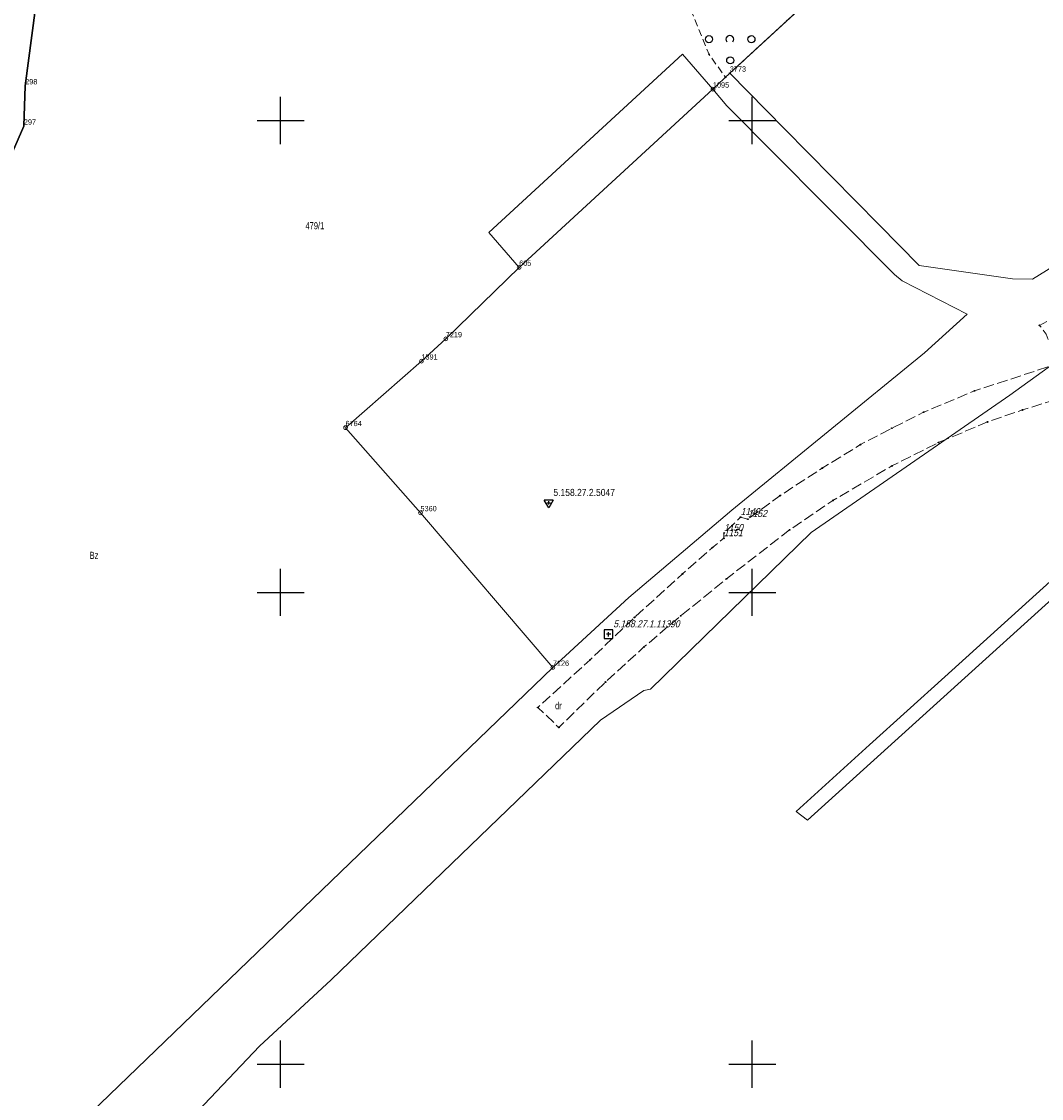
# Model space of a CAD drawing. Header units: metres. Extents: x 5548743 to 5556416, y 5707500 to 5714000.
# Tile 155 of 244: x 5554045 to 5554261, y 5710093 to 5710321. Entities that reach past the tile are written whole.
import ezdxf
from ezdxf.enums import TextEntityAlignment as Align

# ---------------------------------------------------------------- set-up
doc = ezdxf.new("R2010")
doc.units = ezdxf.units.M
for name, pattern in [('1.5_0.75', [2.25, 1.5, -0.75]), ('2.25_0.75', [3, 2.25, -0.75]), ('219-1000', [0])]:
    doc.linetypes.add(name, pattern=pattern)
doc.layers.get('0').update_dxf_attribs({"color": 2, "lineweight": 5})
doc.styles.get("Standard").update_dxf_attribs({"font": 'Working1250', "width": 0.75})

# ---------------------------------------------------------------- blocks, each defined once
blk = doc.blocks.new('203')
at = {"linetype": 'Continuous', "lineweight": 0}
h = blk.add_hatch(color=0, dxfattribs=at)
edge = h.paths.add_edge_path()
edge.add_arc((0, 0), 0.09, 0, 360)
blk = doc.blocks.new('202')
at = {"color": 0, "linetype": 'Continuous', "lineweight": 0}
blk.add_circle((0, 0), 0.4, dxfattribs=at)
blk = doc.blocks.new('OTZK1')
at = {"color": 0, "linetype": 'Continuous'}
blk.add_circle((0, 0), 0.75, dxfattribs=at)
blk = doc.blocks.new('OTZK2')
at = {"color": 0, "linetype": 'Continuous'}
blk.add_arc((0, 0), 0.825, 318.85, 221.162, dxfattribs=at)
blk = doc.blocks.new('PIKIETAW1891')
at = {"color": 0}
blk.add_circle((0, 0), 0.09, dxfattribs=at)
blk = doc.blocks.new('OSSP')
at = {"color": 0}
for p, q in [((-0.939, 0.938), (-0.939, -0.938)), ((-0.939, 0.938), (-0.939, -0.938)), ((0.936, 0.938), (-0.939, 0.938)), ((0.936, 0.938), (-0.939, 0.938)), ((0.45, 0), (-0.45, 0)), ((0.45, 0), (-0.45, 0)), ((0, -0.45), (0, 0.45)), ((0, -0.45), (0, 0.45)), ((0.936, -0.938), (0.936, 0.938)), ((0.936, -0.938), (0.936, 0.938)), ((-0.939, -0.938), (0.936, -0.938)), ((-0.939, -0.938), (0.936, -0.938))]:
    blk.add_line(p, q, dxfattribs=at)
blk = doc.blocks.new('OSSH')
at = {"color": 0}
for p, q in [((0, -1.081), (-0.936, 0.543)), ((0.939, 0.543), (-0.936, 0.543)), ((-0.375, 0), (0.375, 0)), ((0.939, 0.543), (0, -1.081)), ((0, -0.375), (0, 0.375))]:
    blk.add_line(p, q, dxfattribs=at)
blk = doc.blocks.new('RAMKA1000K')
at = {"color": 0}
for p, q in [((500, 295), (500, 305)), ((600, 295), (600, 305)), ((495, 300), (505, 300)), ((595, 300), (605, 300)), ((500, 195), (500, 205)), ((600, 195), (600, 205)), ((495, 200), (505, 200)), ((595, 200), (605, 200)), ((500, 95), (500, 105)), ((600, 95), (600, 105)), ((495, 100), (505, 100)), ((595, 100), (605, 100))]:
    blk.add_line(p, q, dxfattribs=at)

msp = doc.modelspace()

# ---------------------------------------------------------------- linework, layer by layer
at = {"layer": '216-obręb ewidencyjny', "color": 7, "linetype": 'CONTINUOUS', "lineweight": 25, "flags": 128}
for points in [[(5553997.99, 5710189.96), (5554045.58, 5710298.8), (5554045.86, 5710307.34), (5554057.42, 5710394.92), (5554056.73, 5710420.22), (5554062.65, 5710434.58), (5554065.94, 5710439.28), (5554090.31, 5710453.78), (5554118.35, 5710480.93), (5554134.42, 5710494.53), (5554153.7, 5710513.41), (5554206.09, 5710523.49), (5554194.81, 5710573.13), (5554178.04, 5710646.86), (5554238.16, 5710658.89), (5554276.91, 5710687.13), (5554288.24, 5710695.38), (5554272.17, 5710738.55)], [(5554272.17, 5710738.55), (5554288.24, 5710695.38), (5554276.91, 5710687.13), (5554238.16, 5710658.89), (5554178.04, 5710646.86), (5554194.81, 5710573.13), (5554206.09, 5710523.49), (5554153.7, 5710513.41), (5554134.42, 5710494.53), (5554118.35, 5710480.93), (5554090.31, 5710453.78), (5554065.94, 5710439.28), (5554062.65, 5710434.58), (5554056.73, 5710420.22), (5554057.42, 5710394.92), (5554045.86, 5710307.34), (5554045.58, 5710298.8), (5553997.99, 5710189.96)]]:
    msp.add_lwpolyline(points, dxfattribs=at)
at = {"layer": '218-kontur użytku gruntowego', "color": 3, "linetype": 'CONTINUOUS', "lineweight": 18, "flags": 128}
for points in [[(5554045.86, 5710307.34), (5554057.42, 5710394.92)], [(5554057.42, 5710394.92), (5554045.86, 5710307.34)], [(5554195.23, 5710310.03), (5554213.13, 5710326.53)], [(5554144.16, 5710276.28), (5554185.22, 5710314.06)], [(5554185.22, 5710314.06), (5554191.65, 5710306.66)], [(5554191.65, 5710306.66), (5554195.23, 5710310.03)], [(5554195.23, 5710310.03), (5554191.65, 5710306.66)], [(5554206.84, 5710298.24), (5554195.23, 5710310.03)], [(5554045.58, 5710298.8), (5554045.86, 5710307.34)], [(5554045.86, 5710307.34), (5554045.58, 5710298.8)], [(5554191.65, 5710306.66), (5554194.59, 5710303.14)], [(5554194.59, 5710303.14), (5554215.11, 5710282.5)], [(5553997.99, 5710189.96), (5554045.58, 5710298.8)], [(5554045.58, 5710298.8), (5553997.99, 5710189.96)], [(5554226.9, 5710277.89), (5554206.84, 5710298.24)], [(5554215.11, 5710282.5), (5554217.29, 5710280.3)], [(5554217.29, 5710280.3), (5554230.12, 5710267.39)], [(5554235.39, 5710269.27), (5554226.9, 5710277.89)], [(5554150.58, 5710268.88), (5554144.16, 5710276.28)], [(5554268.85, 5710272.26), (5554259.4, 5710266.38)], [(5554135.02, 5710253.74), (5554150.58, 5710268.88)], [(5554255.12, 5710266.46), (5554235.39, 5710269.27)], [(5554230.12, 5710267.39), (5554231.74, 5710266.01)], [(5554231.74, 5710266.01), (5554245.53, 5710258.96)], [(5554254.59, 5710241.77), (5554288.4, 5710266.17)], [(5554259.4, 5710266.38), (5554255.12, 5710266.46)], [(5554245.53, 5710258.96), (5554236.48, 5710250.8)], [(5554129.85, 5710249.01), (5554135.02, 5710253.74)], [(5554236.48, 5710250.8), (5554195.65, 5710217.45)], [(5554113.77, 5710234.9), (5554129.85, 5710249.01)], [(5554212.48, 5710212.73), (5554254.59, 5710241.77)], [(5554129.65, 5710216.86), (5554113.77, 5710234.9)], [(5554295.18, 5710231.27), (5554240.81, 5710182.09)], [(5554211.7, 5710151.7), (5554295.45, 5710227.47)], [(5554157.72, 5710184.1), (5554129.65, 5710216.86)], [(5554195.65, 5710217.45), (5554189.09, 5710211.88)], [(5554189.09, 5710211.88), (5554173.85, 5710198.95)], [(5554178.44, 5710179.52), (5554212.48, 5710212.73)], [(5554173.85, 5710198.95), (5554157.72, 5710184.1)], [(5554050.03, 5710080.31), (5554157.72, 5710184.1)], [(5554157.72, 5710184.1), (5554050.03, 5710080.31)], [(5554240.81, 5710182.09), (5554224.87, 5710167.66)], [(5554167.81, 5710172.92), (5554177.01, 5710179.22)], [(5554177.01, 5710179.22), (5554178.44, 5710179.52)], [(5554110.71, 5710117.88), (5554167.81, 5710172.92)], [(5554224.87, 5710167.66), (5554209.29, 5710153.57)], [(5554209.29, 5710153.57), (5554211.7, 5710151.7)], [(5554095.56, 5710103.79), (5554110.71, 5710117.88)], [(5554072.06, 5710079.11), (5554095.56, 5710103.79)]]:
    msp.add_lwpolyline(points, dxfattribs=at)
at = {"layer": '219-działka ewidencyjna', "color": 7, "linetype": '219-1000', "lineweight": 18, "flags": 128}
for points in [[(5554057.42, 5710394.92), (5554045.86, 5710307.34)], [(5554232.07, 5710343.99), (5554195.23, 5710310.03)], [(5554195.23, 5710310.03), (5554191.65, 5710306.66)], [(5554045.86, 5710307.34), (5554045.58, 5710298.8)], [(5554191.65, 5710306.66), (5554150.58, 5710268.88)], [(5554045.58, 5710298.8), (5553997.99, 5710189.96)], [(5554150.58, 5710268.88), (5554135.02, 5710253.74)], [(5554135.02, 5710253.74), (5554129.85, 5710249.01)], [(5554129.85, 5710249.01), (5554113.77, 5710234.9)], [(5554113.77, 5710234.9), (5554129.65, 5710216.86)], [(5554129.65, 5710216.86), (5554157.72, 5710184.1)], [(5554050.03, 5710080.31), (5554157.72, 5710184.1)]]:
    msp.add_lwpolyline(points, dxfattribs=at)
at = {"layer": 'jezdnia', "color": 7, "linetype": '2.25_0.75', "lineweight": 18, "flags": 128}
msp.add_lwpolyline([(5554286.87, 5710246.53), (5554310.62, 5710249.39), (5554313.02, 5710249.64), (5554356.51, 5710253.11), (5554398.75, 5710256.18), (5554458.33, 5710260.65), (5554520.28, 5710265.46), (5554529.94, 5710266.3), (5554533.96, 5710266.54), (5554642.18, 5710274.85), (5554752.55, 5710283.55), (5554757.3, 5710284.09), (5554764.62, 5710284.87), (5554772.72, 5710286.02), (5554780.26, 5710287.1), (5554788.19, 5710288.57), (5554794.39, 5710289.76), (5554801.87, 5710291.51), (5554817.73, 5710295.59), (5554822.95, 5710297.38), (5554830.44, 5710299.81), (5554836.13, 5710302.09), (5554844.96, 5710305.26), (5554850.94, 5710307.74), (5554855.73, 5710309.77), (5554864.28, 5710313.78), (5554868.44, 5710315.93), (5554879.13, 5710321.64), (5554893.08, 5710329.84), (5554900.82, 5710334.86), (5554905.94, 5710338.07), (5554932.96, 5710356.3), (5554953.33, 5710370.25), (5554955.04, 5710371.15), (5554957.52, 5710371.74), (5554960.56, 5710371.56), (5554961.95, 5710371.05), (5554963.17, 5710370.34), (5554955.43, 5710383.54), (5554954.57, 5710381.37), (5554953.36, 5710379.34), (5554941.62, 5710370.79), (5554913.34, 5710351.2), (5554889.37, 5710335.59), (5554879.09, 5710329.48), (5554867.79, 5710323.34), (5554856.7, 5710317.87), (5554851.12, 5710315.25), (5554837.39, 5710309.59), (5554822.28, 5710304.4), (5554810.81, 5710300.94), (5554791, 5710295.98), (5554781.3, 5710294.19), (5554760.54, 5710291.41), (5554749.22, 5710290.2), (5554712.72, 5710287.45), (5554626.12, 5710280.54), (5554543.48, 5710274.22), (5554509.19, 5710271.71), (5554421.1, 5710264.86), (5554411.37, 5710264.31), (5554375.97, 5710264.45), (5554315.99, 5710259.97), (5554313.02, 5710260), (5554310.28, 5710260.32), (5554282.8, 5710253.32), (5554276.46, 5710251.4), (5554271.61, 5710250.29), (5554270.32, 5710250.46), (5554268.79, 5710251.53), (5554265.84, 5710257.11), (5554264.79, 5710258.71), (5554260.9, 5710256.6), (5554262.31, 5710254.76), (5554263.87, 5710250.46), (5554263.57, 5710248.09), (5554247.08, 5710242.71), (5554236.32, 5710238.19), (5554229.58, 5710234.81), (5554222.95, 5710231.33), (5554214.84, 5710226.35), (5554205.93, 5710220.52), (5554199.06, 5710215.52), (5554197.52, 5710215.94), (5554193.99, 5710212.54), (5554193.95, 5710211.46), (5554191.56, 5710209.53), (5554185.2, 5710203.91), (5554175.02, 5710194.7), (5554165.59, 5710185.7), (5554154.52, 5710175.6), (5554158.99, 5710171.37), (5554168.86, 5710181), (5554177.03, 5710188.43), (5554184.81, 5710195.02), (5554194.51, 5710202.86), (5554207.91, 5710213.24), (5554217.1, 5710219.5), (5554229.56, 5710226.79), (5554239.49, 5710231.76), (5554249.85, 5710236.13), (5554257.27, 5710238.67), (5554263.03, 5710240.46), (5554271.4, 5710242.87), (5554277.72, 5710244.36), (5554283.77, 5710245.89)], close=True, dxfattribs=at)
at = {"layer": 'zadrzewienie  zakrzewienie', "color": 7, "linetype": '1.5_0.75', "lineweight": 18, "flags": 128}
msp.add_lwpolyline([(5554209.66, 5710527.33), (5554207.82, 5710529.44), (5554204.9, 5710528.71), (5554206.09, 5710523.49), (5554153.7, 5710513.41), (5554134.42, 5710494.53), (5554118.35, 5710480.93), (5554090.31, 5710453.78), (5554065.94, 5710439.28), (5554062.65, 5710434.58), (5554056.73, 5710420.22), (5554057.34, 5710394.33), (5554067.25, 5710377.84), (5554072.54, 5710372.5), (5554076.84, 5710370.21), (5554081.11, 5710369.02), (5554094.49, 5710368.64), (5554121.84, 5710367.11), (5554139.34, 5710365.12), (5554149.44, 5710362.8), (5554161.61, 5710358.27), (5554171.52, 5710351.92), (5554179.94, 5710340.44), (5554190.82, 5710314.04), (5554194.32, 5710309.17), (5554195.23, 5710310.03), (5554232.07, 5710343.99), (5554240.55, 5710334.99), (5554265.89, 5710358.74), (5554282.4, 5710349.17), (5554292.48, 5710342.31), (5554304.26, 5710328.81), (5554306.12, 5710338.85), (5554311.76, 5710348.16), (5554320.23, 5710366.98), (5554335.34, 5710405.83), (5554341.01, 5710420.02), (5554341.49, 5710420.99), (5554332.19, 5710433.4), (5554323.12, 5710411.99), (5554323.67, 5710411.09), (5554321.24, 5710410.44), (5554319.33, 5710412.29), (5554329.4, 5710436.75), (5554322.15, 5710453.89), (5554308.96, 5710444.96), (5554292.36, 5710431.8), (5554283.91, 5710425.75), (5554283.01, 5710426.91), (5554277.88, 5710423.34), (5554280.98, 5710399.35), (5554272.92, 5710386.93), (5554262.58, 5710370.41), (5554252.31, 5710361.92), (5554250.75, 5710363.62), (5554261.02, 5710372.02), (5554268.28, 5710383.82), (5554271.9, 5710389.79), (5554278.79, 5710399.71), (5554276, 5710413.8), (5554275.14, 5710417.83), (5554274.92, 5710423.09), (5554275.96, 5710427.32), (5554278.49, 5710432.51), (5554260.02, 5710455.13), (5554255.69, 5710459.76), (5554253.8, 5710462.83), (5554253.23, 5710465.71), (5554253.86, 5710468.95), (5554250.94, 5710472.32), (5554239.53, 5710481.7), (5554234.47, 5710486.87), (5554228.28, 5710475.83), (5554224.12, 5710469.93), (5554226.3, 5710473.02), (5554227.79, 5710464.27), (5554227.93, 5710456.64), (5554223.76, 5710443.66), (5554208.67, 5710422.4), (5554192.04, 5710400.08), (5554183.07, 5710388.06), (5554165.73, 5710371.86), (5554162.95, 5710373.05), (5554179.46, 5710387.79), (5554193.5, 5710406.16), (5554208.21, 5710426.22), (5554221.13, 5710444.69), (5554224.5, 5710452.71), (5554225.45, 5710461.49), (5554224.12, 5710469.93), (5554182.13, 5710410.39), (5554177.06, 5710403.36), (5554169.13, 5710394.8), (5554149.87, 5710375.77), (5554148.35, 5710377.11), (5554147.84, 5710376.61), (5554146.05, 5710378.36), (5554175.82, 5710407.64), (5554232.93, 5710489.01), (5554229.21, 5710494.16), (5554227.51, 5710499.08), (5554224.87, 5710505.33), (5554224.66, 5710509.11), (5554227.53, 5710513.98), (5554233.01, 5710517.44), (5554249.88, 5710523.85), (5554266.47, 5710532.61), (5554271.82, 5710536.43), (5554268.46, 5710539.75), (5554267.34, 5710539.23), (5554267.04, 5710539.62), (5554256.42, 5710534.69), (5554245.39, 5710531.1), (5554234.82, 5710528.9), (5554235.04, 5710527.35), (5554232, 5710526.95), (5554231.74, 5710528.44), (5554227.29, 5710527.87), (5554223.68, 5710524.66), (5554221.67, 5710519.63), (5554221.12, 5710510.69), (5554224.02, 5710486.38), (5554225.4, 5710478.28), (5554223.28, 5710475.26), (5554221.68, 5710485.42), (5554218.33, 5710509.44), (5554218.92, 5710520.45), (5554217.64, 5710524.46), (5554216.16, 5710527.44)], close=True, dxfattribs=at)

# ---------------------------------------------------------------- block references
at = {"layer": '202-punkt graniczny', "color": 7, "linetype": 'CONTINUOUS', "lineweight": 18}
for p in [(5554191.65, 5710306.66), (5554150.58, 5710268.88), (5554135.02, 5710253.74), (5554129.85, 5710249.01), (5554113.77, 5710234.9), (5554129.65, 5710216.86), (5554157.72, 5710184.1)]:
    msp.add_blockref('202', p, dxfattribs=at)
at = {"layer": '203-punkt graniczny', "color": 7, "linetype": 'CONTINUOUS', "lineweight": 18}
for p in [(5554195.23, 5710310.03), (5554045.86, 5710307.34), (5554045.58, 5710298.8)]:
    msp.add_blockref('203', p, dxfattribs=at)
at = {"layer": 'Punkt roboczy BDOT GESUT K1', "color": 6, "linetype": 'CONTINUOUS', "lineweight": 18}
for p in [(5554190.82, 5710314.04), (5554195.23, 5710310.03), (5554194.32, 5710309.17), (5554260.9, 5710256.6), (5554247.08, 5710242.71), (5554257.27, 5710238.67), (5554236.32, 5710238.19), (5554229.58, 5710234.81), (5554249.85, 5710236.13), (5554239.49, 5710231.76), (5554222.95, 5710231.33), (5554214.84, 5710226.35), (5554229.56, 5710226.79), (5554205.93, 5710220.52), (5554217.1, 5710219.5), (5554197.52, 5710215.94), (5554199.06, 5710215.52), (5554193.95, 5710211.46), (5554193.99, 5710212.54), (5554207.91, 5710213.24), (5554191.56, 5710209.53), (5554185.2, 5710203.91), (5554194.51, 5710202.86), (5554175.02, 5710194.7), (5554184.81, 5710195.02), (5554177.03, 5710188.43), (5554165.59, 5710185.7), (5554168.86, 5710181), (5554154.52, 5710175.6), (5554158.99, 5710171.37)]:
    msp.add_blockref('PIKIETAW1891', p, dxfattribs=at)
at = {"layer": 'Szczegółowa osnowa geodezyjna pozioma', "color": 7, "linetype": 'CONTINUOUS', "lineweight": 13}
msp.add_blockref('OSSP', (5554169.526, 5710191.135), dxfattribs=at)
at = {"layer": 'Szczegółowa osnowa geodezyjna wysokościowa', "color": 7, "linetype": 'CONTINUOUS', "lineweight": 13}
msp.add_blockref('OSSH', (5554156.83, 5710218.99), dxfattribs=at)
at = {"layer": 'Wstawianie ramki sekcyjnej z opisem', "color": 7, "linetype": 'CONTINUOUS', "lineweight": 13}
msp.add_blockref('RAMKA1000K', (5553600, 5710000), dxfattribs=at)
msp.add_blockref('RAMKA1000K', (5553600, 5710000), dxfattribs=at)
msp.add_blockref('RAMKA1000K', (5553600, 5710000), dxfattribs=at)
msp.add_blockref('RAMKA1000K', (5553600, 5710000), dxfattribs=at)
at = {"layer": 'zadrzewienie  zakrzewienie', "color": 7, "linetype": 'CONTINUOUS', "lineweight": 18}
for name, p in [('OTZK1', (5554190.816, 5710317.256)), ('OTZK2', (5554195.229, 5710317.222)), ('OTZK1', (5554199.816, 5710317.256)), ('OTZK1', (5554195.316, 5710312.756))]:
    msp.add_blockref(name, p, dxfattribs=at)

# ---------------------------------------------------------------- texts
at = {"layer": '202-punkt graniczny-Atr103', "color": 7, "width": 0.9}
for s, p in [('1095', (5554191.65, 5710306.66)), ('1095', (5554191.65, 5710306.66)), ('605', (5554150.58, 5710268.88)), ('605', (5554150.58, 5710268.88)), ('7219', (5554135.02, 5710253.74)), ('7219', (5554135.02, 5710253.74)), ('1391', (5554129.85, 5710249.01)), ('1391', (5554129.85, 5710249.01)), ('6764', (5554113.77, 5710234.9)), ('6764', (5554113.77, 5710234.9)), ('5360', (5554129.65, 5710216.86)), ('5360', (5554129.65, 5710216.86)), ('7126', (5554157.72, 5710184.1)), ('7126', (5554157.72, 5710184.1))]:
    msp.add_text(s, height=1.125, dxfattribs=at).set_placement(p, align=Align.BOTTOM_LEFT)
at = {"layer": '203-punkt graniczny-Atr103', "color": 7, "width": 0.9}
for s, p in [('3773', (5554195.23, 5710310.03)), ('3773', (5554195.23, 5710310.03)), ('298', (5554045.86, 5710307.34)), ('298', (5554045.86, 5710307.34)), ('297', (5554045.58, 5710298.8)), ('297', (5554045.58, 5710298.8))]:
    msp.add_text(s, height=1.125, dxfattribs=at).set_placement(p, align=Align.BOTTOM_LEFT)
at = {"layer": '210-oznaczenie konturu użytku gruntowego', "color": 3, "linetype": 'CONTINUOUS', "lineweight": 18, "width": 0.79}
for s, p in [('Bz', (5554059.52, 5710207.1)), ('dr', (5554158.19, 5710175.23))]:
    msp.add_text(s, height=1.5, dxfattribs=at).set_placement(p)
at = {"layer": '211-numer działki ewidencyjnej', "color": 7, "linetype": 'CONTINUOUS', "lineweight": 18, "width": 0.79}
msp.add_text('479/1', height=1.5, dxfattribs=at).set_placement((5554105.28, 5710276.97))
at = {"layer": 'Punkt roboczy BDOT GESUT K1-Atr103', "color": 6, "oblique": 15, "width": 0.9}
for s, p in [('1149', (5554197.52, 5710215.94)), ('1152', (5554199.06, 5710215.52)), ('1151', (5554193.95, 5710211.46)), ('1150', (5554193.99, 5710212.54))]:
    msp.add_text(s, height=1.5, dxfattribs=at).set_placement(p, align=Align.BOTTOM_LEFT)
at = {"layer": 'Szczegółowa osnowa geodezyjna pozioma-Atr103', "color": 7, "oblique": 15, "width": 0.9}
msp.add_text('5.158.27.1.11390', height=1.5, dxfattribs=at).set_placement((5554170.526, 5710192.135), align=Align.BOTTOM_LEFT)
at = {"layer": 'Szczegółowa osnowa geodezyjna wysokościowa-Atr103', "color": 7, "width": 0.9}
msp.add_text('5.158.27.2.5047', height=1.5, dxfattribs=at).set_placement((5554157.83, 5710219.99), align=Align.BOTTOM_LEFT)

doc.saveas('drawing.dxf')
